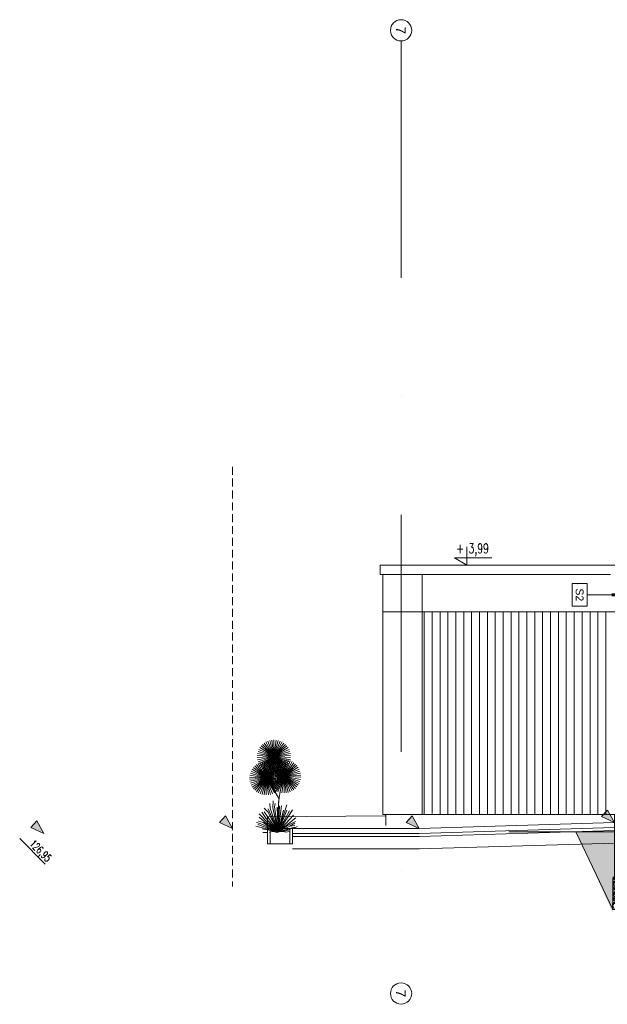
# Model space of a CAD drawing. Header units: centimetres. Extents: x -122 to 72759, y 3298 to 43172.
# Tile 3 of 243: x 25347 to 26293, y 17620 to 19203. Entities that reach past the tile are written whole.
import ezdxf
from ezdxf.enums import TextEntityAlignment as Align

# ---------------------------------------------------------------- set-up
doc = ezdxf.new("R2010")
doc.units = ezdxf.units.CM
doc.header["$MEASUREMENT"] = 0
for name, pattern in [('0.50mmSolid', [0]), ('DASH2', [19.05, 12.7, -6.35]), ('DASHDOT', [25.4, 12.7, -6.35, 0, -6.35]), ('DASHED', [0.75, 0.5, -0.25])]:
    doc.linetypes.add(name, pattern=pattern)
doc.layers.get('0').update_dxf_attribs({"lineweight": 5})
for name, color, linetype, lineweight in [('0-OSIE', 7, 'DASHDOT', 5), ('0-WIDOSK', 7, 'Continuous', 5), ('1- ŚREDNIA', 7, 'Continuous', 5), ('1-METKI', 7, 'Continuous', 5), ('_ nowe meble', 7, 'Continuous', 5), ('_ ściany konstrukcyjne', 7, 'Continuous', 5), ('A_opisy warstwy', 7, 'Continuous', 5), ('cienka 0', 7, 'Continuous', 5), ('cienka sciany', 7, 'Continuous', 5), ('hacze', 7, 'Continuous', 5), ('istniejące hatch', 7, 'Continuous', 5), ('PR-METKI', 7, 'Continuous', 5), ('PRZERYWANA', 7, 'DASH2', 5), ('srednie', 7, 'Continuous', 5), ('WYMIAREK', 7, 'Continuous', 5), ('wymiarowanie', 7, 'Continuous', 5), ('ZZZ_Xref', 7, 'Continuous', 5)]:
    doc.layers.add(name, color=color, linetype=linetype, lineweight=lineweight)
doc.styles.add('APLUS', font='arial.ttf', dxfattribs={"width": 0.6})
doc.styles.add('Century', font='GOTHIC.TTF')
doc.styles.add('ROMAN', font='romans.shx', dxfattribs={"width": 0.7})
doc.styles.get("Standard").update_dxf_attribs({"font": 'ARIAL.TTF'})

# ---------------------------------------------------------------- blocks, each defined once
blk = doc.blocks.new('A$C57347D422')
blk.add_wipeout([(25, 0), (40, 0), (40, -103), (25, -103)])
blk.add_wipeout([(0, -21), (25, -21), (25, -103), (42.5, -103), (42.5, -153), (-17.5, -153), (-17.5, -103), (0, -103)])
at = {"layer": 'cienka sciany', "lineweight": 5}
h = blk.add_hatch(dxfattribs=at)
h.set_pattern_fill('HONEY', color=256)
h.set_pattern_definition([(0, (0, 0), (4.7625, 2.74963), [3.175, -6.35]), (120, (0, 0), (-4.7625, 2.74963), [3.175, -6.35]), (60, (0, 0), (1e-08, 5.49926), [-6.35, 3.175])])
h.paths.add_polyline_path([(40, 0), (25, 0), (25, -103), (40, -103)])
at = {"layer": 'cienka sciany'}
h = blk.add_hatch(dxfattribs=at)
h.set_pattern_fill('DASH', color=256, angle=45, style=0)
h.set_pattern_definition([(45, (-148.5828, -1226.907), (4e-16, 4.490128), [3.175, -3.175])])
h.paths.add_polyline_path([(42.5, -143), (-17.5, -143), (-17.5, -153), (42.5, -153)])
at = {"layer": 'hacze'}
h = blk.add_hatch(dxfattribs=at)
h.set_pattern_fill('JIS_STN_1E', color=256, scale=4, style=0)
h.set_pattern_definition([(45, (20960.079, -8574.201), (-2.8284271, 2.8284271), []), (45, (20962.899, -8574.201), (-2.8284271, 2.8284271), [4, -2])])
h.paths.add_polyline_path([(0, -21), (25, -21), (25, -46), (0, -46)])
h = blk.add_hatch(dxfattribs=at)
h.set_pattern_fill('AR-SAND', color=256, scale=0.04, style=0)
h.set_pattern_definition([(37.5, (0, 0), (-0.064001, 1.957653), [0, -1.54432, 0, -1.7272, 0, -1.651]), (7.5, (0, 0), (1.798093, 2.8673), [0, -0.83312, 0, -1.39192, 0, -0.5334]), (-32.5, (-1.2497, 0), (3.16397, 0.005749), [0, -0.508, 0, -1.8288, 0, -2.3876]), (-42.5, (-1.2497, 0), (3.054226, 0.891717), [0, -0.254, 0, -1.19888, 0, -1.3716])])
h.paths.add_polyline_path([(40, -28), (40, -145), (42.5, -145), (42.5, -158), (101.8, -28)])
h = blk.add_hatch(dxfattribs=at)
h.set_pattern_fill('JIS_STN_1E', color=256, scale=4, style=0)
h.set_pattern_definition([(45, (-148.583, -1226.907), (-2.828427, 2.828427), []), (45, (-145.763, -1226.907), (-2.828427, 2.828427), [4, -2])])
h.paths.add_polyline_path([(42.5, -103), (25, -103), (0, -103), (-12, -103), (-17.5, -103), (-17.5, -143), (42.5, -143)])
blk.add_lwpolyline([(40, 0), (25, 0), (25, -103), (40, -103)], close=True)
blk.add_lwpolyline([(25, -21), (0, -21)])
at = {"layer": '_ ściany konstrukcyjne'}
for points in [[(25, -21), (0, -21), (0, -101), (25, -101)], [(-17.5, -103), (42.5, -103), (42.5, -143), (-17.5, -143)]]:
    blk.add_lwpolyline(points, close=True, dxfattribs=at)
at = {"layer": 'cienka 0'}
for points in [[(-2, -19), (-2, -93.4), (-10.6, -102)], [(27, -19), (27, -93.4), (35.6, -102)], [(-6.7, -101), (0, -94.3)], [(31.7, -101), (25, -94.3)], [(-17.5, -101), (42.5, -101)]]:
    blk.add_lwpolyline(points, dxfattribs=at)
at = {"layer": 'cienka sciany'}
blk.add_line((40, -6), (40, -103), dxfattribs=at)
for points in [[(40, 0), (25, 0), (25, -103), (40, -103)], [(0, -21), (25, -21), (25, -46), (0, -46)]]:
    blk.add_lwpolyline(points, close=True, dxfattribs=at)
at = {"layer": 'cienka sciany', "linetype": 'DASHED', "ltscale": 0.4, "const_width": 2}
for points in [[(-1, -19), (-1, -93.9), (-9.1, -102)], [(25, -20), (0, -20)], [(26, -19), (26, -93.9), (34.1, -102)], [(-17.5, -102), (42.5, -102)]]:
    blk.add_lwpolyline(points, dxfattribs=at)
at = {"layer": 'cienka sciany'}
blk.add_lwpolyline([(25, -19), (0, -19)], dxfattribs=at)
at = {"layer": 'hacze'}
blk.add_lwpolyline([(40, -14), (40, -103), (42.5, -103), (42.5, -153), (101.8, -28), (40, -28)], dxfattribs=at)
at = {"layer": 'istniejące hatch'}
for p, q in [((0, -21), (0, -103)), ((25, -21), (25, -103)), ((-17.5, -103), (-17.5, -143)), ((42.5, -103), (-17.5, -103)), ((42.5, -143), (42.5, -103)), ((42.5, -143), (-17.5, -143))]:
    blk.add_line(p, q, dxfattribs=at)
at = {"layer": 'srednie', "lineweight": -3}
for p, q in [((-17.5, -143), (-17.5, -153)), ((-17.5, -153), (42.5, -153)), ((42.5, -153), (42.5, -143))]:
    blk.add_line(p, q, dxfattribs=at)
blk = doc.blocks.new('*U1276')
blk.add_line((0, 43.5), (0, 0))
blk.add_lwpolyline([(20.3, 43.5), (-20.3, 43.5), (-20.3, 70.8), (20.3, 70.8)], close=True)
at = {"ltscale": 2, "const_width": 5}
blk.add_lwpolyline([(0, -48.9), (0, 0)], dxfattribs=at)
at = {"style": 'Century'}
blk.add_attdef('OZNACZENIE', text='', height=14, dxfattribs=at).set_placement((0, 57.2), align=Align.MIDDLE_CENTER)
blk = doc.blocks.new('G$C1FD5D5F6')
at = {"layer": '0-OSIE', "ltscale": 30}
for points in [[(0, 1309.5), (0, -205.3)], [(370.6, 1309.3), (370.6, -205.5)], [(559.7, 1309.5), (559.7, -205.3)], [(893.5, 1309.4), (893.5, -205.4)], [(1446.5, 1309.5), (1446.5, -205.3)], [(1538.6, 1309.5), (1538.6, -205.3)], [(1713.7, 1309.5), (1713.7, -205.3)]]:
    blk.add_lwpolyline(points, dxfattribs=at)
at = {"layer": '0-OSIE', "linetype": '0.50mmSolid', "ltscale": 40}
for centre in [(0, 1326.7), (370.6, 1326.4), (559.7, 1326.6), (893.5, 1326.5), (1446.5, 1326.6), (1539, 1326.7), (1714.1, 1326.6), (0, -222.4), (370.6, -222.7), (559.7, -222.4), (893.5, -222.6), (1446.5, -222.4), (1538.6, -222.4), (1713.7, -222.4)]:
    blk.add_circle(centre, 17.1, dxfattribs=at)
at = {"layer": '0-OSIE', "ltscale": 40, "char_height": 15.75, "attachment_point": 7, "rotation": 270}
for s, insert in [('\\pxqc;7', (-8.3, 1345.9)), ('\\pxqc;6', (362.4, 1345.7)), ('\\pxqc;5', (551.4, 1345.9)), ('\\pxqc;4', (885.3, 1345.8)), ('\\pxqc;3', (1438.2, 1345.9)), ('\\pxqc;2', (1530.8, 1345.9)), ('\\pxqc;1', (1705.9, 1345.9)), ('\\pxqc;7', (-8.3, -203.2)), ('\\pxqc;6', (362.4, -203.4)), ('\\pxqc;5', (551.4, -203.2)), ('\\pxqc;4', (885.3, -203.3)), ('\\pxqc;3', (1438.2, -203.2)), ('\\pxqc;2', (1530.3, -203.2)), ('\\pxqc;1', (1705.4, -203.2))]:
    blk.add_mtext_dynamic_manual_height_columns(s, width=38.333, gutter_width=12.5, heights=[17.6], dxfattribs=dict(at, insert=insert))
blk = doc.blocks.new('A$C7C032BDE')
at = {"layer": '1-METKI'}
blk.add_hatch(color=130, dxfattribs=at).paths.add_polyline_path([(-142.5, -12.7), (-107.8, -94.1), (0, 0)])
at = {"layer": '1-METKI', "color": 130}
blk.add_lwpolyline([(-142.5, -12.7), (-107.8, -94.1), (0, 0), (-142.5, -12.7)], dxfattribs=at)
blk = doc.blocks.new('A$C62ED3DEA')
at = {"layer": '0-WIDOSK', "const_width": 1}
blk.add_lwpolyline([(-17.6, 10.8), (0, 0), (0, 10.8)], dxfattribs=at)
at = {"layer": 'PR-METKI', "ltscale": 15}
for points in [[(0, 0), (0, 26.3)], [(0, 0), (-17.6, 10.8), (36.1, 10.8), (0, 10.8), (0, 0)], [(-9.2, 0), (9.2, 0)]]:
    blk.add_lwpolyline(points, dxfattribs=at)
blk = doc.blocks.new('G$C032EC77B')
at = {"layer": 'PR-METKI', "xscale": 1.115624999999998, "yscale": 1.115624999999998, "zscale": 1.115625, "rotation": 1.219350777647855e-06}
blk.add_blockref('A$C62ED3DEA', (0, 0), dxfattribs=at)
at = {"layer": 'PR-METKI', "color": 51, "ltscale": 15, "insert": (-16.7, 14.5), "char_height": 15.619, "width": 196.677, "attachment_point": 7, "rotation": 0}
blk.add_mtext('{\\W0.7;\\Fromans|c238;+ 3,99}', dxfattribs=at)
blk = doc.blocks.new('G$CD46AD224')
for p, q in [((-0.87, 3.89), (-0.79, 5)), ((0, 0), (0.08, 4.92)), ((-1.98, 2.22), (-2.62, 3.17)), ((-1.67, 3.25), (-2.22, 3.81)), ((0, 0), (-2.22, 3.25)), ((0, 0), (-1.67, 3.25)), ((0, 0), (-1.59, 3.73)), ((-1.27, 3.81), (-1.35, 4.6)), ((0, 0), (-1.27, 3.81)), ((0, 0), (-0.87, 3.89)), ((-0.56, 4.05), (-0.48, 4.6)), ((0, 0), (-0.56, 4.05)), ((0, 0), (-0.16, 3.97)), ((0, 0), (1.43, 4.37)), ((0, 0), (0.56, 4.21)), ((0, 0), (0.24, 4.21)), ((0, 0), (1.43, 3.49)), ((0, 0), (0.87, 3.49)), ((0, 0.08), (1.83, 3.41)), ((1.9, 2.86), (2.3, 3.57)), ((-2.38, 1.51), (-3.17, 1.75)), ((-1.75, 1.59), (-3.02, 2.94)), ((-1.75, 1.27), (-3.02, 2.38)), ((0, 0), (-1.98, 2.22)), ((0, 0), (-1.75, 1.59)), ((0, 0), (1.9, 2.86)), ((0, 0), (2.46, 2.7)), ((0, 0), (2.86, 2.3)), ((1.51, 1.03), (2.78, 1.67)), ((0, 0), (-3.57, 0.95)), ((-2.86, 1.35), (-3.49, 1.51)), ((0, 0), (-3.25, 1.19)), ((0, 0), (-2.86, 1.35)), ((0, 0), (-2.54, 0.48)), ((-1.75, 1.03), (-2.38, 1.51)), ((0, 0), (-1.75, 1.27)), ((0, 0), (-1.75, 1.03)), ((0, 0), (1.9, 0.95)), ((0, 0), (2.62, 0.79)), ((0, 0), (2.46, 0.63)), ((0, 0), (1.67, 0.24)), ((0, 0), (0.56, 0.16)), ((0.08, 0), (1.51, 1.03)), ((1.9, 0.95), (2.7, 1.43)), ((1.9, 0.95), (2.7, 1.03)), ((2.46, 0.63), (3.1, 0.87))]:
    blk.add_line(p, q)
at = {"style": 'APLUS', "width": 0.8, "flags": 9}
blk.add_attdef('ESTCODE', (0, 0), '', height=0.0000133, dxfattribs=at)
blk = doc.blocks.new('G$C0D2F9F4E')
for p, q in [((-0.221, 4.016), (-0.653, 4.8)), ((-0.221, 4.016), (-0.551, 4.848)), ((-0.221, 4.016), (-0.444, 4.883)), ((-0.221, 4.016), (-0.334, 4.904)), ((-0.221, 4.016), (-0.221, 4.911)), ((-0.221, 4.016), (-0.109, 4.904)), ((-0.221, 4.016), (0.001, 4.883)), ((-0.221, 4.016), (0.108, 4.848)), ((-0.221, 4.016), (0.21, 4.8)), ((-0.221, 4.016), (-1.073, 4.292)), ((-0.221, 4.016), (-1.032, 4.397)), ((-0.221, 4.016), (-0.978, 4.495)), ((-0.221, 4.016), (-0.911, 4.586)), ((-0.221, 4.016), (-0.834, 4.668)), ((-0.221, 4.016), (-0.748, 4.74)), ((-0.221, 4.016), (0.305, 4.74)), ((-0.221, 4.016), (0.392, 4.668)), ((-0.221, 4.016), (0.469, 4.586)), ((-0.221, 4.016), (0.535, 4.495)), ((-0.221, 4.016), (0.589, 4.397)), ((-0.221, 4.016), (0.63, 4.292)), ((-0.221, 4.016), (-1.115, 4.072)), ((-0.221, 4.016), (-1.115, 3.959)), ((-0.221, 4.016), (-1.101, 4.183)), ((-0.221, 4.016), (-1.101, 3.848)), ((-0.221, 4.016), (-1.073, 3.739)), ((-0.221, 4.016), (-1.032, 3.634)), ((-0.221, 4.016), (-0.978, 3.536)), ((-0.221, 4.016), (-0.911, 3.445)), ((-0.632, 2.859), (-0.855, 3.726)), ((-0.221, 4.016), (-0.834, 3.363)), ((-0.221, 4.016), (-0.748, 3.291)), ((-0.632, 2.859), (-0.744, 3.747)), ((-0.221, 4.016), (-0.653, 3.231)), ((-0.632, 2.859), (-0.632, 3.754)), ((-0.632, 2.859), (-0.52, 3.747)), ((-0.632, 2.859), (-0.41, 3.726)), ((-0.221, 4.016), (-0.551, 3.183)), ((-0.221, 4.016), (-0.444, 3.148)), ((-0.412, 2.521), (-0.255, 3.892)), ((-0.412, 2.521), (-0.255, 3.892)), ((-0.221, 4.016), (-0.334, 3.127)), ((-0.221, 4.016), (0.658, 4.183)), ((-0.221, 4.016), (0.672, 4.072)), ((-0.221, 4.016), (-0.221, 3.12)), ((-0.221, 4.016), (-0.109, 3.127)), ((-0.221, 4.016), (0.001, 3.148)), ((-0.221, 4.016), (0.108, 3.183)), ((-0.221, 4.016), (0.21, 3.231)), ((-0.221, 4.016), (0.305, 3.291)), ((-0.221, 4.016), (0.392, 3.363)), ((-0.221, 4.016), (0.469, 3.445)), ((-0.221, 4.016), (0.535, 3.536)), ((-0.221, 4.016), (0.589, 3.634)), ((-0.221, 4.016), (0.63, 3.739)), ((-0.221, 4.016), (0.658, 3.848)), ((-0.221, 4.016), (0.672, 3.959)), ((0.319, 2.961), (-0.112, 3.746)), ((0.319, 2.961), (-0.01, 3.794)), ((0.319, 2.961), (0.097, 3.829)), ((0.319, 2.961), (0.207, 3.85)), ((0.319, 2.961), (0.319, 3.857)), ((0.319, 2.961), (0.432, 3.85)), ((0.319, 2.961), (0.542, 3.829)), ((0.319, 2.961), (0.649, 3.794)), ((0.319, 2.961), (0.751, 3.746)), ((-0.632, 2.859), (-1.442, 3.24)), ((-0.632, 2.859), (-1.388, 3.339)), ((-0.632, 2.859), (-1.322, 3.43)), ((-0.632, 2.859), (-1.245, 3.512)), ((-0.632, 2.859), (-1.159, 3.583)), ((-0.632, 2.859), (-1.064, 3.643)), ((-0.632, 2.859), (-0.962, 3.691)), ((-0.632, 2.859), (-0.303, 3.691)), ((-0.632, 2.859), (-0.201, 3.643)), ((-0.632, 2.859), (-0.106, 3.583)), ((-0.632, 2.859), (-0.019, 3.512)), ((-0.632, 2.859), (0.058, 3.43)), ((-0.632, 2.859), (0.124, 3.339)), ((-0.632, 2.859), (0.178, 3.24)), ((0.319, 2.961), (-0.532, 3.238)), ((0.319, 2.961), (-0.491, 3.343)), ((0.319, 2.961), (-0.437, 3.441)), ((0.319, 2.961), (-0.371, 3.532)), ((0.319, 2.961), (-0.294, 3.614)), ((0.319, 2.961), (-0.207, 3.686)), ((0.435, 3.395), (0.292, 2.877)), ((0.319, 2.961), (0.846, 3.686)), ((0.319, 2.961), (0.932, 3.614)), ((0.319, 2.961), (1.009, 3.532)), ((0.319, 2.961), (1.076, 3.441)), ((0.319, 2.961), (1.13, 3.343)), ((0.319, 2.961), (1.171, 3.238)), ((-0.632, 2.859), (-1.526, 2.915)), ((-0.632, 2.859), (-1.526, 2.803)), ((-0.632, 2.859), (-1.512, 3.027)), ((-0.632, 2.859), (-1.512, 2.691)), ((-0.632, 2.859), (-1.484, 3.135)), ((-0.632, 2.859), (-1.484, 2.582)), ((-0.632, 2.859), (-1.442, 2.477)), ((-0.632, 2.859), (-1.388, 2.379)), ((-0.632, 2.859), (-1.322, 2.288)), ((-0.632, 2.859), (-1.245, 2.206)), ((-0.632, 2.859), (-1.159, 2.134)), ((-0.632, 2.859), (-1.064, 2.074)), ((-0.632, 2.859), (-0.962, 2.026)), ((-0.632, 2.859), (-0.855, 1.991)), ((0.05, 1.747), (-0.752, 3.09)), ((-0.632, 2.859), (-0.744, 1.97)), ((-0.632, 2.859), (0.219, 3.135)), ((-0.632, 2.859), (0.247, 3.027)), ((-0.632, 2.859), (0.262, 2.915)), ((-0.632, 2.859), (-0.632, 1.963)), ((-0.632, 2.859), (-0.52, 1.97)), ((-0.632, 2.859), (-0.41, 1.991)), ((-0.632, 2.859), (-0.303, 2.026)), ((-0.632, 2.859), (-0.201, 2.074)), ((-0.632, 2.859), (-0.106, 2.134)), ((-0.632, 2.859), (-0.019, 2.206)), ((-0.632, 2.859), (0.058, 2.288)), ((-0.632, 2.859), (0.124, 2.379)), ((-0.632, 2.859), (0.178, 2.477)), ((-0.632, 2.859), (0.219, 2.582)), ((-0.632, 2.859), (0.247, 2.691)), ((-0.632, 2.859), (0.262, 2.803)), ((0.319, 2.961), (-0.574, 3.018)), ((0.319, 2.961), (-0.574, 2.905)), ((0.319, 2.961), (-0.56, 3.129)), ((0.319, 2.961), (-0.56, 2.794)), ((0.319, 2.961), (-0.532, 2.685)), ((0.319, 2.961), (-0.491, 2.58)), ((0.319, 2.961), (-0.437, 2.482)), ((0.319, 2.961), (-0.371, 2.391)), ((0.319, 2.961), (-0.294, 2.309)), ((0.319, 2.961), (-0.207, 2.237)), ((0.319, 2.961), (-0.112, 2.177)), ((0.319, 2.961), (-0.01, 2.129)), ((0.319, 2.961), (0.097, 2.094)), ((0.292, 2.877), (0.184, 2.464)), ((0.319, 2.961), (0.207, 2.073)), ((0.319, 2.961), (1.199, 3.129)), ((0.319, 2.961), (1.213, 3.018)), ((0.319, 2.961), (0.319, 2.066)), ((0.319, 2.961), (0.432, 2.073)), ((0.319, 2.961), (0.542, 2.094)), ((0.319, 2.961), (0.649, 2.129)), ((0.319, 2.961), (0.751, 2.177)), ((0.319, 2.961), (0.846, 2.237)), ((0.319, 2.961), (0.932, 2.309)), ((0.319, 2.961), (1.009, 2.391)), ((0.319, 2.961), (1.076, 2.482)), ((0.319, 2.961), (1.13, 2.58)), ((0.319, 2.961), (1.171, 2.685)), ((0.319, 2.961), (1.199, 2.794)), ((0.319, 2.961), (1.213, 2.905)), ((0.107, 2.118), (0.055, 1.798)), ((0.184, 2.464), (0.107, 2.118)), ((0.055, 1.798), (0.023, 1.466)), ((0.007, 1.082), (0.001, 0.606)), ((0.023, 1.466), (0.007, 1.082)), ((0.001, 0.606), (0, 0))]:
    blk.add_line(p, q)
blk = doc.blocks.new('G$C8E3AB248')
at = {"layer": '1- ŚREDNIA', "lineweight": 5}
for points in [[(-519.2, 1796), (-515.2, 1796), (-515.2, 1771), (-519.2, 1771)], [(-483.2, 1796), (-479.2, 1796), (-479.2, 1771), (-483.2, 1771)]]:
    blk.add_lwpolyline(points, close=True, dxfattribs=at)
blk.add_lwpolyline([(-483.2, 1791), (-490.8, 1789.8), (-493.2, 1791), (-499.2, 1791), (-503.7, 1789.4), (-506.4, 1789.8), (-508.8, 1791), (-512.6, 1791), (-514.3, 1789.7), (-516.1, 1789.6)], dxfattribs=at)
at = {"layer": '_ nowe meble', "lineweight": 5, "ltscale": 0.5}
for points in [[(225.2, 2219.2), (-338, 2219.2), (-338, 2204.2), (32.6, 2204.2)], [(226.5, 2219.2), (-278, 2219.2)], [(-334, 2204.2), (-334, 2144.2), (225.2, 2144.2)], [(-270.5, 1818.4), (-270.5, 2204.2)], [(-330, 1816.4), (-519.2, 1814.3), (-519.3, 1789.3), (-526.7, 1789.3)], [(-329, 1818.4), (-329, 1800.4)]]:
    blk.add_lwpolyline(points, dxfattribs=at)
at = {"layer": '_ nowe meble', "lineweight": 5}
blk.add_lwpolyline([(-479.2, 1796), (-519.2, 1796), (-519.2, 1771), (-479.2, 1771)], close=True, dxfattribs=at)
at = {"layer": 'PRZERYWANA', "lineweight": 5}
blk.add_lwpolyline([(-575.7, 2377.5), (-575.7, 1702.3)], dxfattribs=at)
at = {"layer": 'wymiarowanie', "lineweight": 5}
blk.add_lwpolyline([(-918, 1779.5), (-876.9, 1738.4)], dxfattribs=at)
at = {"layer": 'A_opisy warstwy', "lineweight": 5}
ref = blk.add_blockref('*U1276', (34.3, 2171.6), dxfattribs=dict(at, xscale=-0.8999999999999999, yscale=0.9, zscale=0.9000000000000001, rotation=89.99999962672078))
ref.add_attrib('OZNACZENIE', 'S2', dxfattribs={"layer": '0', "height": 12.6, "rotation": 270, "style": 'Century'}).set_placement((-17.2, 2171.6), align=Align.MIDDLE_CENTER)
at = {"layer": 'hacze', "lineweight": 5}
for name, p, xscale, yscale, zscale in [('G$C0D2F9F4E', (-502.3, 1791), 30, 30, 30), ('G$CD46AD224', (-502.3, 1790.2), 10, 10, 10)]:
    blk.add_blockref(name, p, dxfattribs=dict(at, xscale=xscale, yscale=yscale, zscale=zscale))
at = {"layer": 'hacze', "lineweight": 5, "xscale": -1, "rotation": 1.12517083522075e-07}
blk.add_blockref('A$C57347D422', (78.7, 1818.4), dxfattribs=at)
at = {"layer": 'WYMIAREK', "lineweight": 5, "xscale": 0.16, "yscale": 0.1600000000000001, "zscale": 0.16, "rotation": 294.104972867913}
for p in [(-879.1, 1788), (-575.7, 1796), (-275.2, 1796)]:
    blk.add_blockref('A$C7C032BDE', p, dxfattribs=at)
at = {"layer": 'wymiarowanie', "lineweight": 5, "ltscale": 0.5}
blk.add_blockref('G$C032EC77B', (-198.9, 2219.2), dxfattribs=at)
at = {"layer": 'wymiarowanie', "lineweight": 5, "insert": (-905.9, 1767.4), "char_height": 12.4, "width": 76.645, "attachment_point": 7, "rotation": 315, "style": 'ROMAN'}
blk.add_mtext('126,95', dxfattribs=at)
at = {"layer": '_ nowe meble', "lineweight": 5, "ltscale": 0.5, "transparency": 33554687}
h = blk.add_hatch(dxfattribs=at)
h.set_pattern_fill('ANSI31', color=256, scale=4, angle=273.1888)
h.set_pattern_definition([(90, (-9841.092, 310.537), (-12.7, -3e-15), [])])
h.paths.add_polyline_path([(34.2, 1818.4), (34.2, 2144.2), (-270.5, 2144.2), (-270.5, 1818.4)])
h.paths.add_polyline_path([(-267.5, 1823.4), (-247.6, 1818.4), (-226.5, 1818.4), (-242.1, 1818.4)], flags=16)
at = {"layer": '1- ŚREDNIA', "lineweight": 5}
for points in [[(38.7, 1805.4), (-275.2, 1796), (-479.2, 1796)], [(38.7, 1797.4), (-275.1, 1788), (-479.2, 1788)]]:
    blk.add_lwpolyline(points, dxfattribs=at)
at = {"layer": '_ nowe meble', "lineweight": 5, "ltscale": 0.5}
for points in [[(-334, 2154), (-334, 1818.4), (245.2, 1818.4)], [(38.7, 1792.4), (-275, 1783), (-479.2, 1783)], [(39.3, 1772.4), (-274.7, 1763), (-479.2, 1763)]]:
    blk.add_lwpolyline(points, dxfattribs=at)
at = {"layer": 'istniejące hatch', "lineweight": 5}
blk.add_lwpolyline([(16.8, 1790.4), (-131.2, 1790.4)], dxfattribs=at)
at = {"layer": '_ nowe meble', "lineweight": 5, "ltscale": 0.5}
blk.add_blockref('G$C1FD5D5F6', (-304.4, 1752.8), dxfattribs=at)
at = {"layer": 'WYMIAREK', "lineweight": 5, "xscale": 0.16, "yscale": 0.1600000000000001, "zscale": 0.16, "rotation": 294.104972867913}
blk.add_blockref('A$C7C032BDE', (38.7, 1805.4), dxfattribs=at)

msp = doc.modelspace()

# ---------------------------------------------------------------- block references
at = {"layer": 'ZZZ_Xref'}
msp.add_blockref('G$C8E3AB248', (26265.49584, 16106.73939), dxfattribs=at)

doc.saveas('drawing.dxf')
